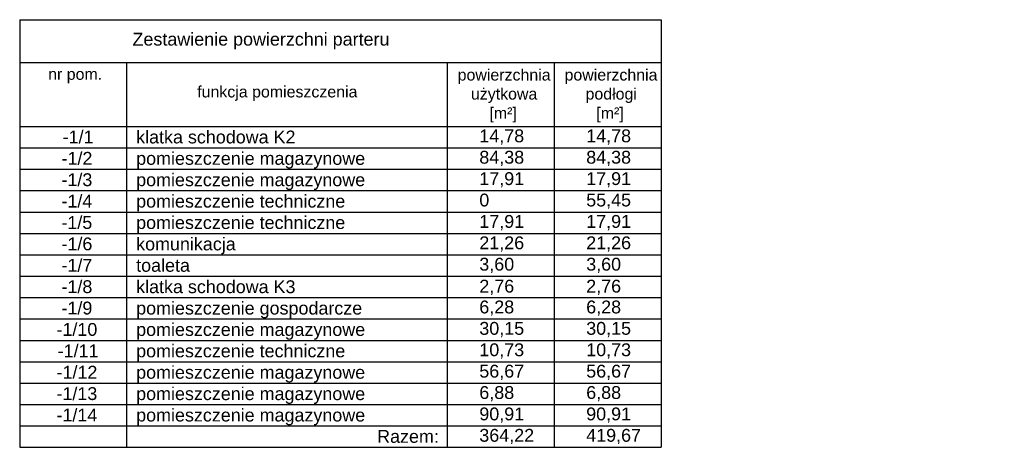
# Model space of a CAD drawing. Header units: millimetres. Extents: x 167773 to 185035, y -114105 to -66770.
# Tile 109 of 114: x 179751 to 181133, y -87105 to -86505. Entities that reach past the tile are written whole.
import ezdxf

# ---------------------------------------------------------------- set-up
doc = ezdxf.new("R2010")
doc.units = ezdxf.units.MM
doc.layers.add('a-op_leader', color=9, linetype='Continuous', lineweight=9)
doc.layers.add('a-op_text', color=7, linetype='Continuous', lineweight=9)
doc.styles.add('PPAB_100', font='arial.ttf', dxfattribs={"height": 18})

msp = doc.modelspace()

# ---------------------------------------------------------------- linework, layer by layer
at = {"layer": 'a-op_leader', "lineweight": -3}
for p, q in [((179750.9, -86505.2), (180650.9, -86505.2)), ((179750.9, -86505.2), (179750.9, -87104.9)), ((180650.9, -86505.2), (180650.9, -87104.9)), ((179750.9, -86565.2), (180650.9, -86565.2)), ((179900.9, -86565.2), (179900.9, -87104.9)), ((180350.9, -86565.2), (180350.9, -87104.9)), ((180500.9, -86565.2), (180500.9, -87104.9)), ((179750.9, -86654.9), (180650.9, -86654.9)), ((179750.9, -86684.9), (180650.9, -86684.9)), ((179750.9, -86714.9), (180650.9, -86714.9)), ((179750.9, -86744.9), (180650.9, -86744.9)), ((179750.9, -86774.9), (180650.9, -86774.9)), ((179750.9, -86804.9), (180650.9, -86804.9)), ((179750.9, -86834.9), (180650.9, -86834.9)), ((179750.9, -86864.9), (180650.9, -86864.9)), ((179750.9, -86894.9), (180650.9, -86894.9)), ((179750.9, -86924.9), (180650.9, -86924.9)), ((179750.9, -86954.9), (180650.9, -86954.9)), ((179750.9, -86984.9), (180650.9, -86984.9)), ((179750.9, -87014.9), (180650.9, -87014.9)), ((179750.9, -87044.9), (180650.9, -87044.9)), ((179750.9, -87074.9), (180650.9, -87074.9)), ((179750.9, -87104.9), (180650.9, -87104.9))]:
    msp.add_line(p, q, dxfattribs=at)
at = {"layer": 'a-op_text', "lineweight": 0}
msp.add_line((179750.9, -86505.2), (179750.9, -86505.2), dxfattribs=at)

# ---------------------------------------------------------------- texts
at = {"layer": 'a-op_text', "lineweight": -3, "attachment_point": 1, "style": 'PPAB_100'}
for s, insert, char_height, width in [('Zestawienie powierzchni parteru', (179909.2, -86523.5), 18, 555.169), ('nr pom.', (179790.8, -86573.5), 16, 94.494), ('\\pi3.5798;powierzchnia\\P\\pi22.199;użytkowa', (180361.9, -86574.5), 16, 135.192), ('\\pi3.5798;powierzchnia\\P\\pi33.048;podłogi', (180511.9, -86574.5), 16, 135.192), ('funkcja pomieszczenia', (180000, -86598.2), 16, 259.735), ('\\fArial|b0|i0|c0|p34;\\W1.0000000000;\\T1.0000000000;\\o\\l[m²]', (180410.1, -86628.2), 16, 43.176), ('\\fArial|b0|i0|c0|p34;\\W1.0000000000;\\T1.0000000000;\\o\\l[m²]', (180560.1, -86628.2), 16, 43.176), ('{\\fArial|b0|i0|c238|p34;-1}/1', (179811.2, -86660.6), 18, 91.385), ('klatka schodowa {\\fArial|b0|i0|c238|p34;K}2', (179914.3, -86660.7), 18, 436.584), ('14,78', (180395.9, -86659.1), 18, 69.176), ('14,78', (180545.9, -86659.1), 18, 69.176), ('{\\fArial|b0|i0|c238|p34;-1}/2', (179809.6, -86690.6), 18, 91.385), ('pomieszczenie magazynowe ', (179914.3, -86690.7), 18, 436.584), ('{\\fArial|b0|i0|c238|p34;84,38}', (180395.9, -86689.1), 18, 81.16), ('{\\fArial|b0|i0|c238|p34;84,38}', (180545.9, -86689.1), 18, 81.16), ('{\\fArial|b0|i0|c238|p34;17,91}', (180395.9, -86719.1), 18, 68.894), ('{\\fArial|b0|i0|c238|p34;17,91}', (180545.9, -86719.1), 18, 68.894), ('{\\fArial|b0|i0|c238|p34;-1}/3', (179809.5, -86720.6), 18, 91.385), ('pomieszczenie magazynowe ', (179914.3, -86720.7), 18, 436.584), ('{\\fArial|b0|i0|c238|p34;-1}/4', (179809.5, -86750.6), 18, 91.385), ('pomieszczenie techniczne ', (179914.3, -86750.7), 18, 436.584), ('0', (180395.9, -86749.1), 18, 68.894), ('55,45', (180545.9, -86749.1), 18, 68.894), ('{\\fArial|b0|i0|c238|p34;-1}/5', (179809.4, -86780.6), 18, 91.385), ('pomieszczenie techniczne ', (179914.3, -86780.7), 18, 436.584), ('17,91', (180395.9, -86779.1), 18, 68.869), ('17,91', (180545.9, -86779.1), 18, 68.869), ('{\\fArial|b0|i0|c238|p34;-1}/6', (179809.5, -86810.6), 18, 91.385), ('komunikacja', (179914.3, -86810.7), 18, 436.584), ('21,26', (180395.9, -86809.1), 18, 68.869), ('21,26', (180545.9, -86809.1), 18, 68.869), ('{\\fArial|b0|i0|c238|p34;-1}/7', (179809.5, -86840.6), 18, 91.385), ('toaleta', (179914.3, -86840.7), 18, 436.584), ('3,60', (180395.9, -86839.1), 18, 68.967), ('3,60', (180545.9, -86839.1), 18, 68.967), ('{\\fArial|b0|i0|c238|p34;-1}/8', (179809.5, -86870.6), 18, 91.385), ('klatka schodowa {\\fArial|b0|i0|c238|p34;K}3', (179914.3, -86870.7), 18, 436.584), ('{\\fArial|b0|i0|c238|p34;2,76}', (180395.9, -86869.9), 18, 69.176), ('{\\fArial|b0|i0|c238|p34;2,76}', (180545.9, -86869.9), 18, 69.176), ('{\\fArial|b0|i0|c238|p34;-1}/9', (179809.5, -86900.6), 18, 91.385), ('pomieszczenie gospodarcze', (179914.3, -86900.7), 18, 436.584), ('6,28', (180395.9, -86899.1), 18, 67.175), ('6,28', (180545.9, -86899.1), 18, 67.175), ('{\\fArial|b0|i0|c238|p34;-1}/10', (179802.5, -86930.6), 18, 91.385), ('pomieszczenie magazynowe ', (179914.3, -86930.7), 18, 436.584), ('30,15', (180395.9, -86929.1), 18, 54.884), ('30,15', (180545.9, -86929.1), 18, 54.884), ('{\\fArial|b0|i0|c238|p34;-1}/11', (179804.2, -86960.6), 18, 91.385), ('pomieszczenie techniczne ', (179914.3, -86960.7), 18, 436.584), ('10,73', (180395.9, -86959.1), 18, 54.872), ('10,73', (180545.9, -86959.1), 18, 54.872), ('{\\fArial|b0|i0|c238|p34;-1}/12', (179802.6, -86990.6), 18, 91.385), ('pomieszczenie magazynowe ', (179914.3, -86990.7), 18, 436.584), ('56,67', (180395.9, -86989.1), 18, 54.872), ('56,67', (180545.9, -86989.1), 18, 54.872), ('{\\fArial|b0|i0|c238|p34;-1/}13', (179802.5, -87020.6), 18, 91.385), ('pomieszczenie magazynowe ', (179914.3, -87020.7), 18, 436.584), ('6,88', (180395.9, -87019.1), 18, 69.593), ('6,88', (180545.9, -87019.1), 18, 69.593), ('{\\fArial|b0|i0|c238|p34;-1/}1{\\fArial|b0|i0|c238|p34;4}', (179802.5, -87050.6), 18, 91.385), ('pomieszczenie magazynowe ', (179914.3, -87050.7), 18, 436.584), ('{\\fArial|b0|i0|c238|p34;90,91}', (180395.9, -87049.1), 18, 69.593), ('{\\fArial|b0|i0|c238|p34;90,91}', (180545.9, -87049.1), 18, 69.593), ('{\\fArial|b0|i0|c238|p34;Razem:}', (180252.5, -87080.6), 18, 91.385), ('36{\\fArial|b0|i0|c238|p34;4,22}', (180395.9, -87079.1), 18, 69.593), ('4{\\fArial|b0|i0|c238|p34;19,67}', (180545.9, -87079.1), 18, 69.593)]:
    msp.add_mtext(s, dxfattribs=dict(at, insert=insert, char_height=char_height, width=width))

doc.saveas('drawing.dxf')
